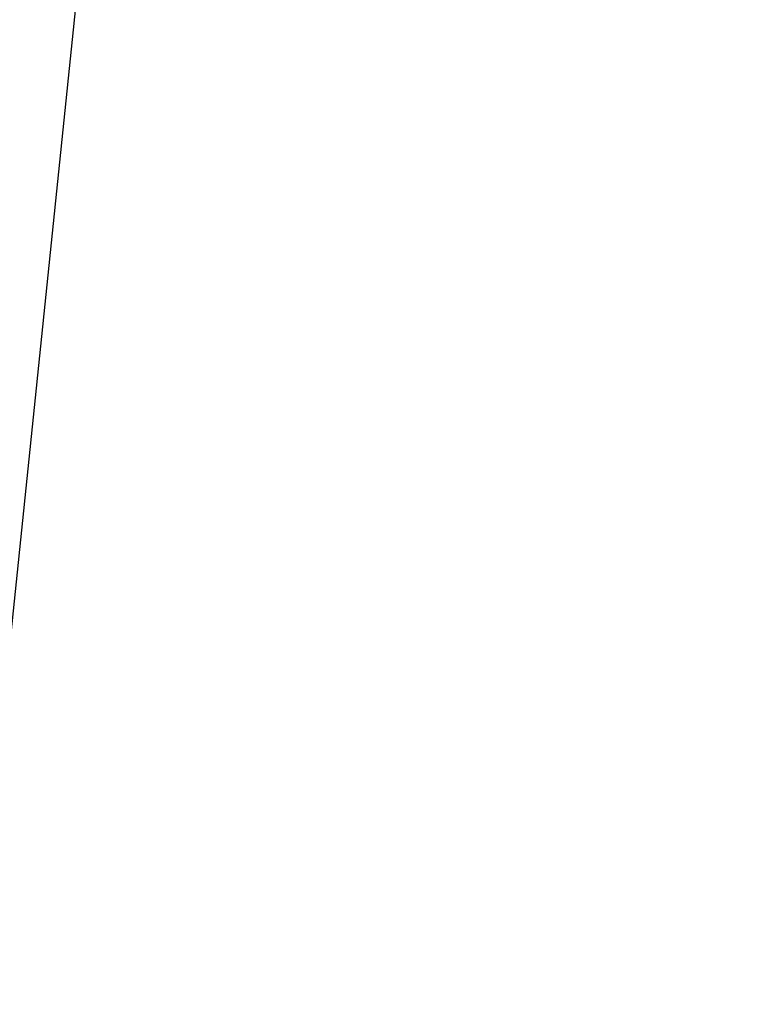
# Model space of a CAD drawing. Header units: millimetres. Extents: x 64 to 139, y 22 to 281.
# Tile 154 of 256: x 106.8883 to 106.9171, y 24.5094 to 24.5487. Entities that reach past the tile are written whole.
import ezdxf

# ---------------------------------------------------------------- set-up
doc = ezdxf.new("R2010")
doc.units = ezdxf.units.MM

msp = doc.modelspace()

# ---------------------------------------------------------------- linework, layer by layer
at = {"color": 7, "linetype": 'Continuous', "lineweight": 25}
msp.add_line((106.825091, 23.914793), (107.344861, 28.951227), dxfattribs=at)
msp.add_open_spline([(109.679309, 53.329899), (109.656229, 53.324663), (109.606776, 53.313444), (109.527998, 53.272344), (109.440213, 53.211777), (109.344227, 53.128143), (109.240836, 53.020947), (109.123724, 52.880197), (108.99312, 52.699587), (108.849446, 52.47201), (108.700326, 52.204226), (108.557631, 51.915711), (108.422749, 51.613077), (108.296857, 51.304443), (108.172499, 50.968957), (108.052523, 50.624456), (107.940224, 50.284338), (107.836248, 49.952513), (107.740356, 49.631059), (107.651725, 49.319594), (107.566496, 49.006287), (107.485333, 48.693914), (107.40888, 48.385603), (107.341352, 48.101375), (107.282551, 47.843716), (107.232422, 47.617413), (107.190832, 47.422047), (107.155465, 47.260932), (107.123963, 47.09354), (107.088589, 46.85434), (107.048754, 46.518114), (107.006821, 46.064293), (106.968771, 45.536671), (106.936188, 44.940422), (106.910647, 44.281017), (106.895898, 43.655059), (106.88939, 43.084174), (106.888453, 42.579788), (106.892516, 42.057458), (106.902103, 41.512873), (106.918433, 40.925868), (106.939122, 40.267129), (106.966574, 39.495877), (107.001406, 38.616544), (107.044437, 37.636887), (107.094983, 36.5929), (107.153288, 35.497811), (107.221022, 34.340327), (107.298914, 33.134004), (107.387751, 31.893858), (107.486413, 30.657393), (107.587152, 29.53033), (107.688088, 28.516147), (107.787414, 27.613493), (107.893432, 26.748029), (108.000452, 25.969855), (108.107538, 25.276673), (108.213844, 24.664118), (108.325338, 24.098821), (108.442106, 23.585486), (108.56423, 23.128838), (108.689276, 22.741364), (108.81702, 22.423191), (108.947296, 22.173451), (109.082609, 21.991657), (109.223026, 21.875289), (109.318393, 21.861026), (109.366865, 21.853777)], degree=3, knots=[0, 0, 0, 0, 0.010229, 0.021917, 0.034952, 0.049224, 0.06462, 0.081029, 0.10152, 0.123085, 0.14555, 0.168741, 0.187701, 0.206932, 0.226319, 0.244946, 0.262432, 0.278508, 0.29351, 0.307451, 0.320343, 0.333964, 0.346212, 0.357103, 0.366651, 0.374868, 0.381663, 0.38718, 0.392224, 0.397607, 0.406343, 0.415698, 0.425591, 0.435959, 0.446779, 0.45807, 0.46558, 0.473344, 0.481401, 0.489805, 0.49888, 0.509514, 0.521661, 0.536605, 0.553058, 0.570866, 0.58988, 0.609963, 0.632287, 0.655528, 0.679565, 0.704298, 0.724169, 0.744398, 0.764971, 0.785891, 0.803924, 0.822235, 0.840851, 0.859805, 0.879143, 0.898915, 0.918009, 0.9376, 0.95775, 0.978526, 1, 1, 1, 1], dxfattribs=at)

doc.saveas('drawing.dxf')
